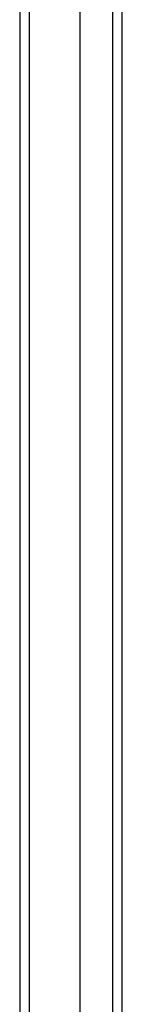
# Model space of a CAD drawing. Header units: inches. Extents: x 3 to 173, y 3 to 113.
# Tile 11 of 59: x 74.744 to 75.605, y 52.603 to 60.852. Entities that reach past the tile are written whole.
import ezdxf

# ---------------------------------------------------------------- set-up
doc = ezdxf.new("R2010")
doc.units = ezdxf.units.IN
doc.header["$LTSCALE"] = 10.4
doc.header["$MEASUREMENT"] = 0
doc.layers.add('Visible Edges(ANSI)', color=7, linetype='Continuous', lineweight=25)
doc.layers.add('Visible Tangent Edges(ANSI)', color=7, linetype='Continuous', lineweight=25)

msp = doc.modelspace()

# ---------------------------------------------------------------- linework, layer by layer
at = {"layer": 'Visible Edges(ANSI)'}
for p, q in [((74.74375, 74.0953), (74.74375, 44.43878)), ((75.25255, 45.24714), (75.25255, 73.28694)), ((75.6048, 45.24714), (75.6048, 73.28694))]:
    msp.add_line(p, q, dxfattribs=at)
at = {"layer": 'Visible Tangent Edges(ANSI)'}
for p, q in [((74.82726, 44.43878), (74.82726, 74.0953)), ((75.52129, 73.40126), (75.52129, 45.13281))]:
    msp.add_line(p, q, dxfattribs=at)

doc.saveas('drawing.dxf')
